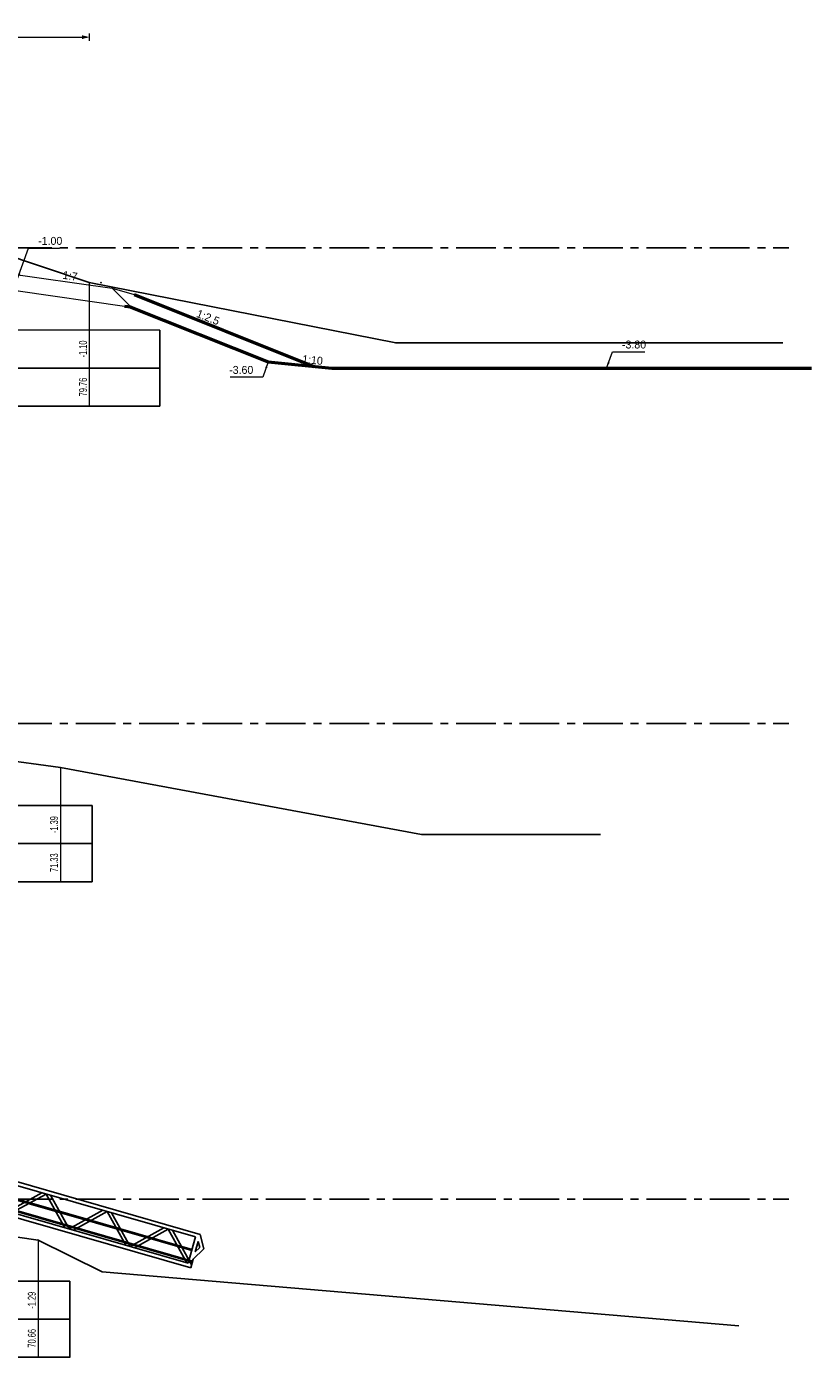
# Model space of a CAD drawing. Header units: metres. Extents: x -7 to 2281, y 7146 to 7816.
# Tile 21 of 29: x 2234 to 2259, y 7581 to 7623. Entities that reach past the tile are written whole.
import ezdxf
from ezdxf.enums import TextEntityAlignment as Align

# ---------------------------------------------------------------- set-up
doc = ezdxf.new("R2010")
doc.units = ezdxf.units.M
doc.linetypes.add('NAP', pattern=[20, 12.5, -2.5, 2.5, -2.5])
for name, color, linetype in [('BS-KUNSTWERK-CONTOUR', 255, 'Continuous'), ('BS-ZANDLIJN_NVV', 198, 'Continuous'), ('DP-BS-profiel', 2, 'Continuous'), ('DP-Matenbalk', 7, 'Continuous'), ('DP-Matenbalk_bestaandehoogten', 6, 'Continuous'), ('DP-NAP-lijn', 5, 'NAP')]:
    doc.layers.add(name, color=color, linetype=linetype)
for name, color, linetype, lineweight in [('DP-BS-maatvoering', 2, 'Continuous', 20), ('DP-BS-matenbalk_verlenglijnen', 253, 'Continuous', 0), ('DP-NW-maatvoering', 7, 'Continuous', 35), ('DP-NW-profiel', 4, 'Continuous', 50), ('maatvoering-lin', 7, 'Continuous', 20)]:
    doc.layers.add(name, color=color, linetype=linetype, lineweight=lineweight)
doc.styles.add('bestomschr', font='isocp.shx', dxfattribs={"width": 0.96})
doc.styles.add('StagCAD', font='StagCAD.ttf')
doc.dimstyles.new('bestaand 1_100', dxfattribs={"dimscale": 0.1, "dimtxt": 2, "dimasz": 0.8, "dimexe": 0, "dimexo": 0, "dimgap": 1, "dimtad": 1, "dimrnd": 0.001, "dimzin": 1, "dimdsep": 46, "dimtxsty": 'bestomschr', "dimblk1": 'DIM_PIJL', "dimblk2": 'DIM_PIJL', "dimsah": 1, "dimcen": 0.09, "dimse1": 1, "dimse2": 1, "dimclrd": 212, "dimclre": 1, "dimclrt": 2, "dimazin": 0, "dimtfac": 1, "dimtix": 1, "dimtmove": 0, "dimatfit": 3, "dimldrblk": 'RAD_PIJL', "dimfxl": 1, "dimtvp": 0.83, "dimtolj": 1, "dimtzin": 0, "dimlwd": 9, "dimlwe": 5, "dimarcsym": 0})
doc.dimstyles.new('leader 1_100', dxfattribs={"dimscale": 0.1, "dimtxt": 2.5, "dimasz": 2, "dimexe": 0, "dimexo": 0, "dimgap": 1, "dimtad": 1, "dimrnd": 0.001, "dimzin": 1, "dimdsep": 46, "dimtxsty": 'StagCAD', "dimblk": 'RAD_PIJL', "dimcen": 0.09, "dimse1": 1, "dimse2": 1, "dimclrd": 1, "dimclre": 1, "dimclrt": 7, "dimazin": 0, "dimtfac": 1, "dimtix": 1, "dimtmove": 0, "dimatfit": 0, "dimfxl": 1, "dimtvp": 0.83, "dimtolj": 1, "dimtzin": 0, "dimlwd": 15, "dimarcsym": 0})

# ---------------------------------------------------------------- blocks, each defined once
blk = doc.blocks.new('loopbrug')
at = {"layer": 'BS-KUNSTWERK-CONTOUR'}
for p, q in [((0.034, 0.492), (0.355, 0.836)), ((0.171, 0.042), (0.034, 0.492)), ((0.169, 0.461), (0.301, 0.602)), ((0.225, 0.276), (0.169, 0.461)), ((0.225, 0.276), (0.301, 0.602)), ((0.251, -0.146), (0.445, 0.692)), ((0.251, -0.146), (1.283, 0.499)), ((0.355, 0.836), (16.103, -2.801)), ((0.389, -0.177), (1.421, 0.467)), ((0.445, 0.692), (15.959, -2.891)), ((2.065, -0.565), (1.421, 0.467)), ((2.203, -0.596), (1.558, 0.435)), ((0.028, -0.02), (0.034, 0.007)), ((0.034, 0.007), (15.905, -3.658)), ((0.171, 0.042), (0.096, 0.06)), ((0.107, -0.236), (0.171, 0.042)), ((0.344, 0.254), (15.858, -3.329)), ((0.353, 0.293), (15.867, -3.29)), ((2.203, -0.596), (3.234, 0.048)), ((2.341, -0.628), (3.372, 0.016)), ((4.016, -1.015), (3.372, 0.016)), ((0.107, -0.236), (0.025, -0.016)), ((0.028, -0.02), (15.899, -3.686)), ((0.107, -0.236), (15.856, -3.873)), ((0.251, -0.146), (15.766, -3.729)), ((4.154, -1.047), (3.51, -0.016)), ((4.154, -1.047), (5.186, -0.403)), ((4.292, -1.079), (5.323, -0.434)), ((5.968, -1.466), (5.323, -0.434)), ((6.106, -1.498), (5.461, -0.466)), ((6.106, -1.498), (7.137, -0.853)), ((6.243, -1.53), (7.275, -0.885)), ((7.919, -1.917), (7.275, -0.885)), ((8.057, -1.948), (7.413, -0.917)), ((8.057, -1.948), (9.089, -1.304)), ((8.195, -1.98), (9.226, -1.336)), ((9.871, -2.367), (9.226, -1.336)), ((10.009, -2.399), (9.364, -1.368)), ((10.009, -2.399), (11.04, -1.755)), ((10.146, -2.431), (11.178, -1.787)), ((11.822, -2.818), (11.178, -1.787)), ((11.96, -2.85), (11.316, -1.818)), ((11.96, -2.85), (12.992, -2.205)), ((12.098, -2.882), (13.129, -2.237)), ((13.774, -3.269), (13.129, -2.237)), ((13.912, -3.301), (13.267, -2.269)), ((13.912, -3.301), (14.943, -2.656)), ((14.049, -3.332), (15.081, -2.688)), ((15.725, -3.719), (15.081, -2.688)), ((15.863, -3.751), (15.219, -2.72)), ((15.766, -3.729), (15.959, -2.891)), ((16.241, -3.251), (16.103, -2.801)), ((15.92, -3.595), (16.241, -3.251)), ((15.974, -3.361), (16.049, -3.035)), ((15.974, -3.361), (16.106, -3.22)), ((16.106, -3.22), (16.049, -3.035)), ((15.856, -3.873), (15.92, -3.595))]:
    blk.add_line(p, q, dxfattribs=at)
blk.add_circle((0.082, 0.001), 0.01, dxfattribs=at)
blk.add_arc((0.082, 0.001), 0.06, 76.9953, 196.9953, dxfattribs=at)
blk = doc.blocks.new('DIM_PIJL')
at = {"color": 1}
blk.add_line((0, 1.41), (0, -1.41), dxfattribs=at)
at = {"color": 1, "linetype": 'ByBlock'}
blk.add_solid([(-2.83, -0.75), (-2.83, 0.75), (0, 0)], dxfattribs=at)
blk = doc.blocks.new('*D179')
at = {"layer": 'Defpoints', "color": 0, "transparency": 16777216}
for p in [(2236.041, 7622.421), (2225.331, 7618.282), (2236.041, 7614.682)]:
    blk.add_point(p, dxfattribs=at)
at = {"layer": 'DP-BS-maatvoering', "color": 212, "lineweight": 9, "transparency": 16777216}
blk.add_line((2225.411, 7622.421), (2235.961, 7622.421), dxfattribs=at)
at = {"layer": 'DP-BS-maatvoering', "color": 212, "lineweight": 9, "transparency": 16777216, "xscale": 0.08000000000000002, "yscale": 0.08000000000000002, "zscale": 0.08000000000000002, "rotation": 180}
blk.add_blockref('DIM_PIJL', (2225.331, 7622.421), dxfattribs=at)
at = {"layer": 'DP-BS-maatvoering', "color": 212, "lineweight": 9, "transparency": 16777216, "xscale": 0.08000000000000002, "yscale": 0.08000000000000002, "zscale": 0.08000000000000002}
blk.add_blockref('DIM_PIJL', (2236.041, 7622.421), dxfattribs=at)
at = {"layer": 'DP-BS-maatvoering', "color": 2, "transparency": 16777216, "insert": (2230.686, 7622.621), "char_height": 0.2, "attachment_point": 5, "style": 'bestomschr'}
blk.add_mtext('\\A1;stortsteen', dxfattribs=at)
blk = doc.blocks.new('RAD_PIJL')
at = {"color": 1, "linetype": 'Continuous'}
blk.add_solid([(-2.83, -0.75), (-2.83, 0.75), (0, 0)], dxfattribs=at)
blk = doc.blocks.new('A$C060D5F0C')
at = {"layer": 'DP-BS-matenbalk_verlenglijnen'}
for p, q in [((1.32, 2.723), (1.32, -4.992)), ((8.755, 2.533), (8.755, -4.992)), ((9.512, 2.504), (9.512, -4.992)), ((20.222, -1.097), (20.222, -4.992))]:
    blk.add_line(p, q, dxfattribs=at)
at = {"layer": 'DP-Matenbalk_bestaandehoogten', "width": 0.68}
for s, p in [('2.72', (1.32, -3.192)), ('2.53', (8.755, -3.192)), ('2.50', (9.512, -3.192)), ('-1.10', (20.222, -3.192)), ('60.86', (1.32, -4.392)), ('68.29', (8.755, -4.392)), ('69.05', (9.512, -4.392)), ('79.76', (20.222, -4.392))]:
    blk.add_text(s, height=0.25, rotation=90, dxfattribs=at).set_placement(p, align=Align.BOTTOM_CENTER)
blk = doc.blocks.new('A$C10D54E88')
at = {"layer": 'DP-NW-profiel', "lineweight": 18}
for p, q in [((-0.424, 0.212), (2.991, -0.276)), ((0.03, -0.358), (-0.179, -0.358)), ((0.03, -0.358), (3.384, -0.837)), ((2.991, -0.276), (3.684, -0.476)), ((2.991, -0.276), (3.58, -0.865))]:
    blk.add_line(p, q, dxfattribs=at)
at = {"layer": 'DP-NW-profiel'}
for p, q in [((3.384, -0.837), (3.58, -0.865)), ((3.684, -0.476), (9.354, -2.744)), ((9.918, -2.8), (25.046, -2.8))]:
    blk.add_line(p, q, dxfattribs=at)
blk.add_lwpolyline([(3.536, -0.847), (7.918, -2.6), (9.918, -2.8)], dxfattribs=at)
at = {"layer": 'DP-NW-maatvoering', "style": 'StagCAD'}
for s, rotation, p in [('1:2.5', 338.1986, (5.945, -1.38)), ('1:10', 354.2894, (9.294, -2.738))]:
    blk.add_text(s, height=0.25, rotation=rotation, dxfattribs=at).set_placement(p, align=Align.BOTTOM_CENTER)
at = {"layer": 'maatvoering-lin', "style": 'StagCAD'}
blk.add_text('1:7', height=0.25, rotation=351.8699, dxfattribs=at).set_placement((1.642, -0.083), align=Align.BOTTOM_CENTER)
at = {"layer": 'DP-NW-maatvoering', "annotation_type": 0, "has_hookline": 1, "text_width": 0.725}
for points, hookline_direction in [([(18.585, -2.801), (18.772, -2.28), (18.972, -2.28)], 0), ([(7.918, -2.6), (7.746, -3.08), (7.546, -3.08)], 1)]:
    blk.add_leader(points, dimstyle='leader 1_100', override={"dimgap": 1, "dimtad": 1}, dxfattribs=dict(at, hookline_direction=hookline_direction))
at = {"layer": 'DP-NW-maatvoering', "color": 7, "char_height": 0.25, "style": 'StagCAD', "bg_fill": 3, "box_fill_scale": 1, "bg_fill_color": 256, "bg_fill_transparency": 0}
for s, insert, attachment_point in [('\\A1;-3.80', (19.072, -2.18), 7), ('\\A1;-3.60', (7.446, -2.98), 9)]:
    blk.add_mtext(s, dxfattribs=dict(at, insert=insert, attachment_point=attachment_point))

msp = doc.modelspace()

# ---------------------------------------------------------------- linework, layer by layer
at = {"layer": 'BS-ZANDLIJN_NVV'}
for p in [(2235.129, 7599.385), (2234.427, 7584.486)]:
    msp.add_point(p, dxfattribs=at)
at = {"layer": 'DP-BS-matenbalk_verlenglijnen'}
for p, q in [((2235.129, 7599.385), (2235.129, 7595.786)), ((2234.427, 7584.486), (2234.427, 7580.786))]:
    msp.add_line(p, q, dxfattribs=at)
for points in [[(2235.129, 7598.686, 0), (2235.129, 7598.686, 0)], [(2234.427, 7584.486, 0), (2234.427, 7584.486, 0)]]:
    msp.add_polyline3d(points, dxfattribs=at)
at = {"layer": 'DP-BS-profiel'}
for p, q in [((2230.096, 7600.088), (2235.129, 7599.385)), ((2235.129, 7599.385), (2246.52, 7597.278)), ((2246.52, 7597.278), (2252.16, 7597.278)), ((2229.738, 7585.144), (2234.427, 7584.486)), ((2234.427, 7584.486), (2236.444, 7583.478)), ((2256.528, 7581.778), (2236.444, 7583.478))]:
    msp.add_line(p, q, dxfattribs=at)
at = {"layer": 'DP-Matenbalk'}
for points in [[(2171.612, 7598.186, 0), (2236.129, 7598.186, 0)], [(2171.612, 7598.186, 0), (2171.612, 7595.786, 0), (2177.612, 7595.786, 0), (2236.129, 7595.786, 0)], [(2236.129, 7595.784, 0), (2236.129, 7598.184, 0)], [(2171.612, 7596.986, 0), (2236.129, 7596.986, 0)], [(2171.612, 7583.186, 0), (2235.427, 7583.186, 0)], [(2171.612, 7583.186, 0), (2171.612, 7580.786, 0), (2177.612, 7580.786, 0), (2235.427, 7580.786, 0)], [(2235.427, 7580.784, 0), (2235.427, 7583.184, 0)], [(2171.612, 7581.986, 0), (2235.427, 7581.986, 0)]]:
    msp.add_polyline3d(points, dxfattribs=at)
at = {"layer": 'DP-NAP-lijn', "ltscale": 0.1}
for p, q in [((2171.612, 7615.778), (2258.107, 7615.778)), ((2171.612, 7600.778), (2258.107, 7600.778)), ((2171.612, 7585.778), (2258.107, 7585.778))]:
    msp.add_line(p, q, dxfattribs=at)

# ---------------------------------------------------------------- block references
at = {"rotation": 356.976461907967}
msp.add_blockref('loopbrug', (2223.609, 7588.311), dxfattribs=at)
at = {"layer": 'DP-NW-profiel'}
msp.add_blockref('A$C10D54E88', (2233.767, 7614.778), dxfattribs=at)

# ---------------------------------------------------------------- texts
at = {"layer": 'DP-Matenbalk_bestaandehoogten', "width": 0.68}
for s, p in [('-1.39', (2235.129, 7597.586)), ('71.33', (2235.129, 7596.386)), ('-1.29', (2234.427, 7582.586)), ('70.66', (2234.427, 7581.386))]:
    msp.add_text(s, height=0.25, rotation=90, dxfattribs=at).set_placement(p, align=Align.BOTTOM_CENTER)

# ---------------------------------------------------------------- next in the draw order: linework, layer by layer
at = {"layer": 'BS-ZANDLIJN_NVV'}
msp.add_point((2236.411, 7614.682), dxfattribs=at)
at = {"layer": 'DP-BS-matenbalk_verlenglijnen'}
msp.add_polyline3d([(2236.411, 7614.682, 0), (2236.411, 7614.682, 0)], dxfattribs=at)
at = {"layer": 'DP-Matenbalk'}
for points in [[(2171.612, 7613.186, 0), (2171.612, 7610.786, 0), (2177.612, 7610.786, 0), (2238.27, 7610.784, 0)], [(2171.612, 7613.186, 0), (2238.27, 7613.184, 0)], [(2238.27, 7610.784, 0), (2238.27, 7613.184, 0)], [(2171.612, 7611.986, 0), (2238.27, 7611.986, 0)]]:
    msp.add_polyline3d(points, dxfattribs=at)
at = {"layer": 'DP-NW-profiel'}
msp.add_line((2237.151, 7613.941), (2237.348, 7613.913), dxfattribs=at)

# ---------------------------------------------------------------- next in the draw order: dimensions: what is measured, and where the dimension line sits
at = {"layer": 'DP-BS-maatvoering'}
dim = msp.add_linear_dim(base=(2236.041, 7622.421), p1=(2225.331, 7618.282), p2=(2236.041, 7614.682), text='stortsteen', dimstyle='bestaand 1_100', dxfattribs=at)
dim.commit()
dim.dimension.update_dxf_attribs({"geometry": '*D179', "text_midpoint": (2230.686, 7622.621)})

# ---------------------------------------------------------------- next in the draw order: leaders
at = {"layer": 'DP-NW-maatvoering', "annotation_type": 0, "has_hookline": 1, "hookline_direction": 0}
for points, text_width in [([(2233.767, 7614.778), (2234.127, 7615.767), (2234.327, 7615.767)], 0.675), ([(2252.352, 7611.977), (2252.539, 7612.498), (2252.739, 7612.498)], 0.725)]:
    msp.add_leader(points, dimstyle='leader 1_100', override={"dimgap": 1, "dimtad": 1}, dxfattribs=dict(at, text_width=text_width))

# ---------------------------------------------------------------- next in the draw order: texts
at = {"layer": 'DP-NW-maatvoering', "color": 7, "char_height": 0.25, "attachment_point": 7, "style": 'StagCAD', "bg_fill": 3, "box_fill_scale": 1, "bg_fill_color": 256, "bg_fill_transparency": 0}
for s, insert in [('\\A1;-1.00', (2234.427, 7615.867)), ('\\A1;-3.80', (2252.839, 7612.598))]:
    msp.add_mtext(s, dxfattribs=dict(at, insert=insert))

# ---------------------------------------------------------------- next in the draw order: linework, layer by layer
at = {"layer": 'DP-BS-profiel'}
msp.add_line((2225.331, 7618.282), (2236.041, 7614.682), dxfattribs=at)
msp.add_lwpolyline([(2236.041, 7614.682), (2245.706, 7612.778), (2257.91, 7612.778)], dxfattribs=at)

# ---------------------------------------------------------------- next in the draw order: block references
at = {"layer": 'DP-NW-profiel'}
msp.add_blockref('A$C060D5F0C', (2215.819, 7615.778), dxfattribs=at)

doc.saveas('drawing.dxf')
